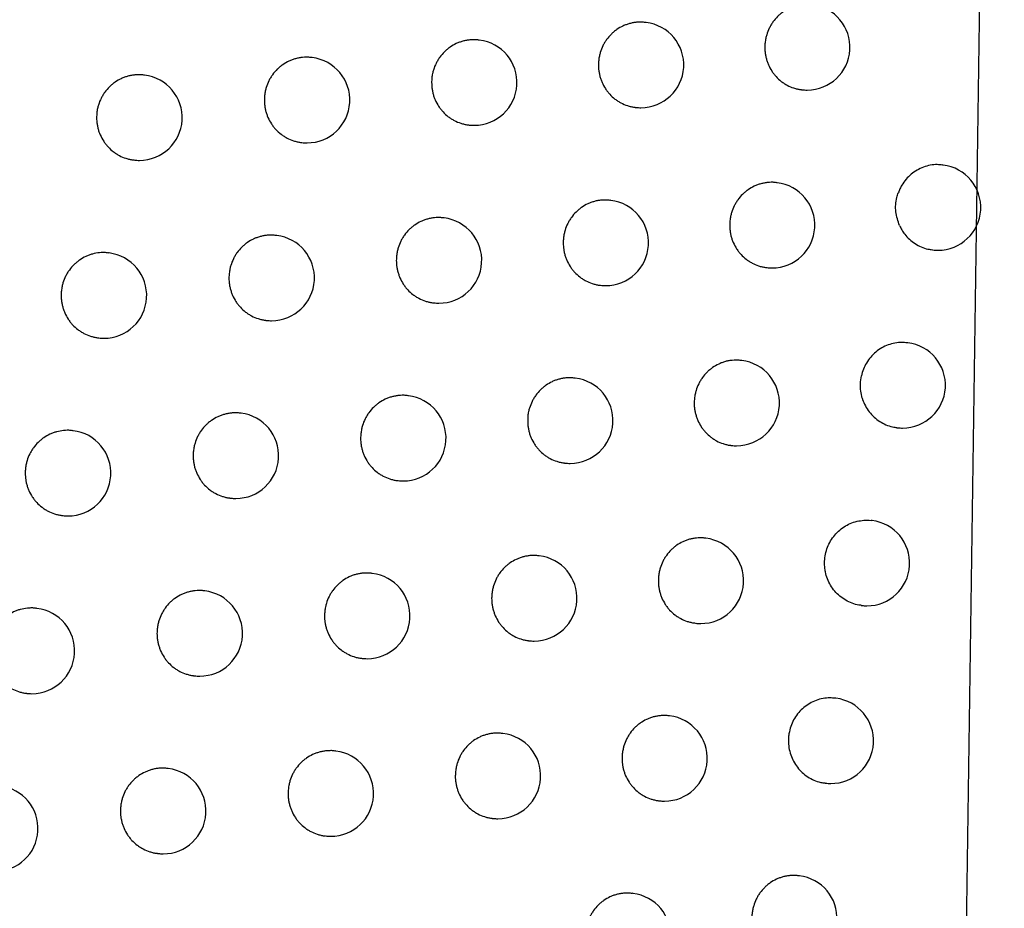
# Model space of a CAD drawing. Header units: millimetres. Extents: x -0.66 to 0.91, y -0.4 to 0.64.
# Tile 34 of 171: x -0.1156 to -0.1041, y 0.0315 to 0.0418. Entities that reach past the tile are written whole.
import ezdxf

# ---------------------------------------------------------------- set-up
doc = ezdxf.new("R2010")
doc.units = ezdxf.units.MM
doc.layers.add('FORMAT', color=7, linetype='Continuous')

msp = doc.modelspace()

# ---------------------------------------------------------------- linework, layer by layer
at = {"layer": 'FORMAT', "color": 7, "linetype": 'Continuous', "lineweight": 25}
for p, q in [((-0.10453, 0.029505), (-0.104062, 0.061868)), ((-0.108249, 0.041817), (-0.108257, 0.041818)), ((-0.110197, 0.041611), (-0.110205, 0.041612)), ((-0.112151, 0.041406), (-0.112159, 0.041407)), ((-0.11411, 0.041202), (-0.114117, 0.041203)), ((-0.106432, 0.041031), (-0.106425, 0.04103)), ((-0.108374, 0.040825), (-0.108368, 0.040824)), ((-0.110323, 0.040619), (-0.110316, 0.040618)), ((-0.112276, 0.040414), (-0.11227, 0.040413)), ((-0.114235, 0.04021), (-0.114229, 0.040209)), ((-0.104778, 0.040151), (-0.104786, 0.040152)), ((-0.106716, 0.039944), (-0.106725, 0.039945)), ((-0.10866, 0.039738), (-0.108668, 0.039739)), ((-0.110609, 0.039532), (-0.110618, 0.039533)), ((-0.112564, 0.039327), (-0.112572, 0.039328)), ((-0.114524, 0.039123), (-0.114532, 0.039124)), ((-0.104903, 0.039159), (-0.104897, 0.039158)), ((-0.106842, 0.038952), (-0.106835, 0.038951)), ((-0.108786, 0.038746), (-0.108779, 0.038745)), ((-0.110735, 0.03854), (-0.110728, 0.038539)), ((-0.11269, 0.038335), (-0.112683, 0.038334)), ((-0.11465, 0.038131), (-0.114643, 0.03813)), ((-0.105191, 0.038072), (-0.105199, 0.038073)), ((-0.107131, 0.037866), (-0.107139, 0.037867)), ((-0.109076, 0.037659), (-0.109084, 0.03766)), ((-0.111026, 0.037454), (-0.111034, 0.037455)), ((-0.112982, 0.037249), (-0.11299, 0.03725)), ((-0.105316, 0.03708), (-0.10531, 0.037079)), ((-0.114943, 0.037045), (-0.114951, 0.037046)), ((-0.107256, 0.036873), (-0.10725, 0.036873)), ((-0.109201, 0.036667), (-0.109195, 0.036667)), ((-0.111152, 0.036462), (-0.111145, 0.036461)), ((-0.113108, 0.036257), (-0.113101, 0.036256)), ((-0.115069, 0.036053), (-0.115062, 0.036052)), ((-0.105608, 0.035994), (-0.105617, 0.035996)), ((-0.10755, 0.035788), (-0.107558, 0.035789)), ((-0.109496, 0.035582), (-0.109504, 0.035583)), ((-0.111448, 0.035377), (-0.111456, 0.035378)), ((-0.113405, 0.035172), (-0.113412, 0.035173)), ((-0.105734, 0.035002), (-0.105727, 0.035002)), ((-0.115367, 0.034968), (-0.115374, 0.034969)), ((-0.107675, 0.034796), (-0.107669, 0.034795)), ((-0.109622, 0.03459), (-0.109615, 0.034589)), ((-0.111574, 0.034385), (-0.111567, 0.034384)), ((-0.11353, 0.03418), (-0.113524, 0.034179)), ((-0.115493, 0.033976), (-0.115486, 0.033975)), ((-0.106031, 0.033918), (-0.106039, 0.033919)), ((-0.107973, 0.033711), (-0.107982, 0.033712)), ((-0.109921, 0.033505), (-0.109929, 0.033506)), ((-0.111874, 0.0333), (-0.111882, 0.033301)), ((-0.113832, 0.033096), (-0.113839, 0.033097)), ((-0.106156, 0.032926), (-0.10615, 0.032925)), ((-0.108099, 0.032719), (-0.108092, 0.032718)), ((-0.110047, 0.032513), (-0.11004, 0.032513)), ((-0.111999, 0.032308), (-0.111993, 0.032307)), ((-0.113957, 0.032104), (-0.113951, 0.032103)), ((-0.106457, 0.031842), (-0.106466, 0.031843)), ((-0.108401, 0.031636), (-0.10841, 0.031637))]:
    msp.add_line(p, q, dxfattribs=at)
for centre, start, end in [((-0.106366, 0.041527), 270, 83.1656), ((-0.108308, 0.041321), 270, 83.1656), ((-0.110257, 0.041115), 270, 83.1656), ((-0.11221, 0.04091), 270, 83.1656), ((-0.114169, 0.040705), 270, 83.1656), ((-0.106366, 0.041527), 263.1656, 270), ((-0.108308, 0.041321), 263.1656, 270), ((-0.110257, 0.041115), 263.1656, 270), ((-0.11221, 0.04091), 263.1656, 270), ((-0.114169, 0.040705), 263.1656, 270), ((-0.104837, 0.039654), 270, 83.1656), ((-0.106776, 0.039448), 270, 83.1656), ((-0.10872, 0.039241), 270, 83.1656), ((-0.110669, 0.039036), 270, 83.1656), ((-0.112624, 0.038831), 270, 83.1656), ((-0.114584, 0.038626), 270, 83.1656), ((-0.104837, 0.039654), 263.1656, 270), ((-0.106776, 0.039448), 263.1656, 270), ((-0.10872, 0.039241), 263.1656, 270), ((-0.110669, 0.039036), 263.1656, 270), ((-0.112624, 0.038831), 263.1656, 270), ((-0.114584, 0.038626), 263.1656, 270), ((-0.10525, 0.037576), 270, 83.1656), ((-0.10719, 0.037369), 270, 83.1656), ((-0.109135, 0.037163), 270, 83.1656), ((-0.111086, 0.036958), 270, 83.1656), ((-0.113042, 0.036753), 270, 83.1656), ((-0.10525, 0.037576), 263.1656, 270), ((-0.115003, 0.036549), 270, 83.1656), ((-0.10719, 0.037369), 263.1656, 270), ((-0.109135, 0.037163), 263.1656, 270), ((-0.111086, 0.036958), 263.1656, 270), ((-0.113042, 0.036753), 263.1656, 270), ((-0.115003, 0.036549), 263.1656, 270), ((-0.105668, 0.035498), 270, 83.1656), ((-0.107609, 0.035291), 270, 83.1656), ((-0.109556, 0.035086), 270, 83.1656), ((-0.111507, 0.03488), 270, 83.1656), ((-0.113464, 0.034676), 270, 83.1656), ((-0.105668, 0.035498), 263.1656, 270), ((-0.115426, 0.034471), 270, 83.1656), ((-0.107609, 0.035291), 263.1656, 270), ((-0.109556, 0.035086), 263.1656, 270), ((-0.111507, 0.03488), 263.1656, 270), ((-0.113464, 0.034676), 263.1656, 270), ((-0.115426, 0.034471), 263.1656, 270), ((-0.10609, 0.033421), 270, 83.1656), ((-0.108033, 0.033215), 270, 83.1656), ((-0.10998, 0.033009), 270, 83.1656), ((-0.111933, 0.032804), 270, 83.1656), ((-0.113891, 0.032599), 270, 83.1656), ((-0.10609, 0.033421), 263.1656, 270), ((-0.115854, 0.032395), 270, 83.1656), ((-0.108033, 0.033215), 263.1656, 270), ((-0.10998, 0.033009), 263.1656, 270), ((-0.111933, 0.032804), 263.1656, 270), ((-0.113891, 0.032599), 263.1656, 270), ((-0.106517, 0.031345), 270, 83.1656), ((-0.108461, 0.031139), 270, 83.1656)]:
    msp.add_arc(centre, 0.0005, start, end, dxfattribs=at)
for points, knots in [([(-0.123089, 0.021373), (-0.12168, 0.027961), (-0.118862, 0.041138), (-0.115148, 0.061018), (-0.111776, 0.080972), (-0.109875, 0.094334), (-0.108924, 0.101017)], [0, 0, 0, 0, 0.2497425, 0.4995875, 0.7497419, 1, 1, 1, 1]), ([(-0.109991, 0.093432), (-0.111866, 0.08133), (-0.114736, 0.062808), (-0.119345, 0.03881), (-0.121918, 0.026898), (-0.123119, 0.021337)], [0, 0, 0, 0, 0.501217, 0.767133, 1, 1, 1, 1]), ([(-0.106315, 0.042023), (-0.106321, 0.042024), (-0.106341, 0.042028), (-0.106375, 0.042028), (-0.106416, 0.042026), (-0.106457, 0.042021), (-0.106497, 0.042011), (-0.106537, 0.041999), (-0.106588, 0.041977), (-0.106636, 0.041949), (-0.106681, 0.041915), (-0.106722, 0.041878), (-0.106758, 0.041835), (-0.106789, 0.041788), (-0.106816, 0.041739), (-0.106836, 0.041686), (-0.106851, 0.041628), (-0.106859, 0.04158), (-0.10686, 0.041545), (-0.106861, 0.041527)], [0, 0, 0, 0, 0.022678, 0.073705, 0.123094, 0.172825, 0.223638, 0.274825, 0.32421, 0.424665, 0.475858, 0.525102, 0.625276, 0.676329, 0.725364, 0.825112, 0.875946, 0.937628, 1, 1, 1, 1]), ([(-0.108257, 0.041817), (-0.108264, 0.041818), (-0.108284, 0.041822), (-0.108318, 0.041822), (-0.108359, 0.04182), (-0.1084, 0.041814), (-0.108441, 0.041805), (-0.10848, 0.041792), (-0.108532, 0.041771), (-0.10858, 0.041743), (-0.108624, 0.041709), (-0.108665, 0.041672), (-0.108702, 0.041629), (-0.108733, 0.041582), (-0.10876, 0.041533), (-0.10878, 0.04148), (-0.108795, 0.041422), (-0.108803, 0.041373), (-0.108804, 0.041338), (-0.108805, 0.041321)], [0, 0, 0, 0, 0.0235855, 0.0745581, 0.1238394, 0.1734627, 0.2241651, 0.2752408, 0.3245168, 0.424748, 0.4758247, 0.5250079, 0.6250533, 0.6760371, 0.7250854, 0.824856, 0.875699, 0.9375038, 1, 1, 1, 1]), ([(-0.110205, 0.041611), (-0.110212, 0.041612), (-0.110232, 0.041616), (-0.110267, 0.041616), (-0.110308, 0.041614), (-0.110349, 0.041608), (-0.11039, 0.041599), (-0.110429, 0.041586), (-0.110481, 0.041565), (-0.110529, 0.041537), (-0.110573, 0.041503), (-0.110615, 0.041466), (-0.110651, 0.041423), (-0.110682, 0.041376), (-0.110709, 0.041327), (-0.11073, 0.041275), (-0.110745, 0.041217), (-0.110753, 0.041168), (-0.110754, 0.041133), (-0.110754, 0.041115)], [0, 0, 0, 0, 0.024294, 0.075222, 0.124417, 0.173955, 0.224569, 0.275556, 0.324747, 0.424803, 0.475789, 0.524926, 0.624873, 0.675805, 0.724864, 0.824655, 0.875506, 0.937407, 1, 1, 1, 1]), ([(-0.106861, 0.041527), (-0.10686, 0.041513), (-0.10686, 0.041486), (-0.106855, 0.041444), (-0.106846, 0.041403), (-0.106834, 0.041362), (-0.106814, 0.04131), (-0.106788, 0.041261), (-0.106756, 0.041216), (-0.10672, 0.041174), (-0.10668, 0.041136), (-0.106635, 0.041104), (-0.106587, 0.041076), (-0.106537, 0.041055), (-0.106484, 0.04104), (-0.106453, 0.041033), (-0.106436, 0.041032), (-0.106431, 0.041032)], [0, 0, 0, 0, 0.056737, 0.113869, 0.172244, 0.23105, 0.287787, 0.403183, 0.46198, 0.518814, 0.6344, 0.693287, 0.750347, 0.86639, 0.92551, 0.982809, 1, 1, 1, 1]), ([(-0.112159, 0.041406), (-0.112166, 0.041407), (-0.112186, 0.041411), (-0.112221, 0.041411), (-0.112262, 0.041409), (-0.112303, 0.041403), (-0.112344, 0.041394), (-0.112384, 0.041381), (-0.112435, 0.04136), (-0.112483, 0.041332), (-0.112528, 0.041298), (-0.112569, 0.041261), (-0.112606, 0.041218), (-0.112637, 0.041172), (-0.112664, 0.041122), (-0.112685, 0.04107), (-0.112699, 0.041012), (-0.112707, 0.040963), (-0.112709, 0.040928), (-0.112709, 0.04091)], [0, 0, 0, 0, 0.024815, 0.075708, 0.124841, 0.174314, 0.224864, 0.275785, 0.324914, 0.424843, 0.475763, 0.524867, 0.624745, 0.675639, 0.724707, 0.824514, 0.875371, 0.937339, 1, 1, 1, 1]), ([(-0.108805, 0.041321), (-0.108804, 0.041307), (-0.108804, 0.041279), (-0.108799, 0.041238), (-0.10879, 0.041196), (-0.108778, 0.041156), (-0.108758, 0.041104), (-0.108732, 0.041055), (-0.1087, 0.041009), (-0.108664, 0.040967), (-0.108623, 0.040929), (-0.108578, 0.040898), (-0.10853, 0.04087), (-0.108479, 0.040848), (-0.108426, 0.040834), (-0.108395, 0.040827), (-0.108378, 0.040826), (-0.108374, 0.040826)], [0, 0, 0, 0, 0.056846, 0.114087, 0.172574, 0.231491, 0.288337, 0.403957, 0.462869, 0.519776, 0.635515, 0.694484, 0.751535, 0.867567, 0.926685, 0.983892, 1, 1, 1, 1]), ([(-0.114118, 0.041201), (-0.114124, 0.041203), (-0.114145, 0.041206), (-0.11418, 0.041206), (-0.114221, 0.041205), (-0.114262, 0.041199), (-0.114303, 0.04119), (-0.114343, 0.041177), (-0.114395, 0.041155), (-0.114443, 0.041128), (-0.114488, 0.041094), (-0.114529, 0.041056), (-0.114566, 0.041014), (-0.114597, 0.040967), (-0.114624, 0.040918), (-0.114645, 0.040866), (-0.11466, 0.040808), (-0.114668, 0.040759), (-0.114669, 0.040724), (-0.114669, 0.040706)], [0, 0, 0, 0, 0.02516, 0.07603, 0.125121, 0.174554, 0.225062, 0.275941, 0.325031, 0.424881, 0.475759, 0.524842, 0.624677, 0.675548, 0.724621, 0.824437, 0.875297, 0.937302, 1, 1, 1, 1]), ([(-0.110754, 0.041115), (-0.110754, 0.041101), (-0.110753, 0.041074), (-0.110748, 0.041032), (-0.11074, 0.040991), (-0.110728, 0.04095), (-0.110708, 0.040898), (-0.110681, 0.040849), (-0.110648, 0.040803), (-0.110612, 0.040761), (-0.110571, 0.040723), (-0.110526, 0.040692), (-0.110478, 0.040664), (-0.110427, 0.040642), (-0.110374, 0.040628), (-0.110343, 0.040621), (-0.110326, 0.04062), (-0.110323, 0.04062)], [0, 0, 0, 0, 0.056931, 0.114257, 0.172831, 0.231835, 0.288766, 0.40456, 0.463562, 0.520525, 0.636383, 0.695414, 0.752459, 0.868481, 0.927596, 0.984732, 1, 1, 1, 1]), ([(-0.112709, 0.04091), (-0.112709, 0.040896), (-0.112708, 0.040869), (-0.112703, 0.040827), (-0.112695, 0.040786), (-0.112682, 0.040745), (-0.112662, 0.040693), (-0.112635, 0.040644), (-0.112603, 0.040598), (-0.112567, 0.040556), (-0.112525, 0.040518), (-0.11248, 0.040486), (-0.112432, 0.040459), (-0.112381, 0.040437), (-0.112327, 0.040423), (-0.112297, 0.040416), (-0.11228, 0.040415), (-0.112276, 0.040415)], [0, 0, 0, 0, 0.056992, 0.11438, 0.173016, 0.232083, 0.289075, 0.404995, 0.464061, 0.521066, 0.63701, 0.696087, 0.753128, 0.869143, 0.928257, 0.985341, 1, 1, 1, 1]), ([(-0.114669, 0.040706), (-0.114669, 0.040692), (-0.114669, 0.040664), (-0.114663, 0.040623), (-0.114655, 0.040581), (-0.114643, 0.040541), (-0.114622, 0.040489), (-0.114595, 0.040439), (-0.114563, 0.040394), (-0.114526, 0.040351), (-0.114485, 0.040314), (-0.114439, 0.040282), (-0.114391, 0.040254), (-0.11434, 0.040232), (-0.114286, 0.040218), (-0.114256, 0.040211), (-0.114239, 0.040211), (-0.114235, 0.04021)], [0, 0, 0, 0, 0.05703, 0.114456, 0.1731308, 0.2322372, 0.2892672, 0.4052647, 0.464371, 0.5214024, 0.6374023, 0.6965095, 0.7535488, 0.8695646, 0.9286796, 0.9857323, 1, 1, 1, 1]), ([(-0.104786, 0.04015), (-0.104806, 0.040153), (-0.104853, 0.040158), (-0.104928, 0.04015), (-0.105008, 0.040128), (-0.105084, 0.040092), (-0.105152, 0.040045), (-0.105212, 0.039985), (-0.105254, 0.039926), (-0.105283, 0.039873), (-0.105295, 0.039843), (-0.105301, 0.039827)], [0, 0, 0, 0, 0.092206, 0.217629, 0.346687, 0.47211, 0.601195, 0.726158, 0.854785, 0.927047, 1, 1, 1, 1]), ([(-0.106725, 0.039944), (-0.106731, 0.039945), (-0.106751, 0.039949), (-0.106785, 0.039949), (-0.106826, 0.039947), (-0.106867, 0.039941), (-0.106907, 0.039932), (-0.106947, 0.039919), (-0.106998, 0.039898), (-0.107046, 0.03987), (-0.107091, 0.039836), (-0.107132, 0.039799), (-0.107169, 0.039756), (-0.107199, 0.039709), (-0.107226, 0.03966), (-0.107247, 0.039607), (-0.107261, 0.039549), (-0.107269, 0.0395), (-0.10727, 0.039465), (-0.107271, 0.039448)], [0, 0, 0, 0, 0.022922, 0.073934, 0.123295, 0.172998, 0.223781, 0.274939, 0.324295, 0.424691, 0.475854, 0.525082, 0.625221, 0.676256, 0.725294, 0.825047, 0.875884, 0.937597, 1, 1, 1, 1]), ([(-0.105286, 0.039443), (-0.105304, 0.039496), (-0.10534, 0.039602), (-0.10533, 0.039737), (-0.105307, 0.039809), (-0.105301, 0.039827)], [0, 0, 0, 0, 0.4246263, 0.8492519, 1, 1, 1, 1]), ([(-0.108669, 0.039737), (-0.108675, 0.039739), (-0.108695, 0.039742), (-0.10873, 0.039742), (-0.108771, 0.039741), (-0.108811, 0.039735), (-0.108852, 0.039726), (-0.108892, 0.039713), (-0.108943, 0.039692), (-0.108991, 0.039664), (-0.109036, 0.03963), (-0.109077, 0.039592), (-0.109114, 0.03955), (-0.109144, 0.039503), (-0.109171, 0.039454), (-0.109192, 0.039401), (-0.109207, 0.039343), (-0.109215, 0.039294), (-0.109216, 0.039259), (-0.109216, 0.039242)], [0, 0, 0, 0, 0.023768, 0.074729, 0.123989, 0.173591, 0.224271, 0.275324, 0.324579, 0.424766, 0.47582, 0.524991, 0.625011, 0.675982, 0.725033, 0.824808, 0.875653, 0.937481, 1, 1, 1, 1]), ([(-0.110618, 0.039532), (-0.110624, 0.039533), (-0.110645, 0.039537), (-0.110679, 0.039537), (-0.110721, 0.039535), (-0.110761, 0.039529), (-0.110802, 0.03952), (-0.110842, 0.039507), (-0.110893, 0.039486), (-0.110942, 0.039458), (-0.110986, 0.039424), (-0.111027, 0.039387), (-0.111064, 0.039344), (-0.111095, 0.039297), (-0.111122, 0.039248), (-0.111142, 0.039196), (-0.111157, 0.039138), (-0.111165, 0.039089), (-0.111166, 0.039054), (-0.111167, 0.039036)], [0, 0, 0, 0, 0.0244236, 0.0753428, 0.1245231, 0.1740448, 0.2246435, 0.2756146, 0.3247905, 0.4248158, 0.4757855, 0.524914, 0.6248443, 0.6757664, 0.7248282, 0.8246223, 0.8754748, 0.9373913, 1, 1, 1, 1]), ([(-0.107271, 0.039448), (-0.107271, 0.039434), (-0.10727, 0.039406), (-0.107265, 0.039365), (-0.107257, 0.039323), (-0.107245, 0.039283), (-0.107225, 0.039231), (-0.107198, 0.039182), (-0.107166, 0.039136), (-0.10713, 0.039094), (-0.10709, 0.039057), (-0.107045, 0.039025), (-0.106997, 0.038997), (-0.106947, 0.038975), (-0.106894, 0.038961), (-0.106863, 0.038954), (-0.106845, 0.038953), (-0.106841, 0.038953)], [0, 0, 0, 0, 0.056766, 0.113926, 0.172331, 0.231166, 0.287931, 0.403387, 0.462213, 0.519067, 0.634694, 0.693602, 0.75066, 0.866702, 0.925822, 0.983097, 1, 1, 1, 1]), ([(-0.105286, 0.039443), (-0.105277, 0.039426), (-0.10526, 0.039391), (-0.105222, 0.039336), (-0.105172, 0.039281), (-0.105107, 0.039231), (-0.105034, 0.039192), (-0.104965, 0.039168), (-0.10492, 0.039162), (-0.104903, 0.03916)], [0, 0, 0, 0, 0.114404, 0.230406, 0.393056, 0.560376, 0.723877, 0.892069, 1, 1, 1, 1]), ([(-0.112572, 0.039327), (-0.112579, 0.039328), (-0.1126, 0.039332), (-0.112634, 0.039332), (-0.112676, 0.03933), (-0.112717, 0.039324), (-0.112757, 0.039315), (-0.112797, 0.039302), (-0.112849, 0.039281), (-0.112897, 0.039253), (-0.112941, 0.039219), (-0.112983, 0.039182), (-0.11302, 0.039139), (-0.113051, 0.039093), (-0.113078, 0.039043), (-0.113098, 0.038991), (-0.113113, 0.038933), (-0.113121, 0.038884), (-0.113122, 0.038849), (-0.113123, 0.038831)], [0, 0, 0, 0, 0.024899, 0.075787, 0.124909, 0.174373, 0.224912, 0.275823, 0.324943, 0.424853, 0.475763, 0.524861, 0.624729, 0.675617, 0.724687, 0.824495, 0.875353, 0.93733, 1, 1, 1, 1]), ([(-0.109216, 0.039242), (-0.109216, 0.039228), (-0.109215, 0.0392), (-0.10921, 0.039159), (-0.109202, 0.039117), (-0.10919, 0.039077), (-0.10917, 0.039025), (-0.109143, 0.038975), (-0.109111, 0.03893), (-0.109075, 0.038888), (-0.109034, 0.03885), (-0.108989, 0.038818), (-0.108941, 0.03879), (-0.10889, 0.038769), (-0.108837, 0.038754), (-0.108807, 0.038747), (-0.108789, 0.038747), (-0.108786, 0.038746)], [0, 0, 0, 0, 0.056867, 0.11413, 0.172639, 0.231578, 0.288445, 0.404109, 0.463043, 0.519964, 0.635734, 0.694719, 0.751769, 0.867799, 0.926917, 0.984107, 1, 1, 1, 1]), ([(-0.114532, 0.039122), (-0.114539, 0.039124), (-0.11456, 0.039128), (-0.114595, 0.039128), (-0.11465, 0.039125), (-0.114705, 0.039115), (-0.114758, 0.039098), (-0.114809, 0.039077), (-0.114858, 0.039049), (-0.114902, 0.039015), (-0.114944, 0.038978), (-0.114981, 0.038935), (-0.115012, 0.038888), (-0.115039, 0.038839), (-0.11506, 0.038787), (-0.115074, 0.038729), (-0.115082, 0.03868), (-0.115084, 0.038645), (-0.115084, 0.038627)], [0, 0, 0, 0, 0.025207, 0.076079, 0.125171, 0.225021, 0.2759, 0.32499, 0.424839, 0.475717, 0.524802, 0.62464, 0.675512, 0.724591, 0.824415, 0.875281, 0.937294, 1, 1, 1, 1]), ([(-0.111167, 0.039036), (-0.111167, 0.039022), (-0.111166, 0.038995), (-0.111161, 0.038953), (-0.111152, 0.038912), (-0.11114, 0.038871), (-0.11112, 0.038819), (-0.111094, 0.03877), (-0.111061, 0.038724), (-0.111025, 0.038682), (-0.110984, 0.038644), (-0.110939, 0.038613), (-0.110891, 0.038585), (-0.11084, 0.038563), (-0.110786, 0.038549), (-0.110756, 0.038542), (-0.110739, 0.038541), (-0.110735, 0.038541)], [0, 0, 0, 0, 0.056946, 0.114287, 0.172876, 0.231895, 0.288841, 0.404666, 0.463683, 0.520657, 0.636536, 0.695579, 0.752623, 0.868643, 0.927758, 0.984882, 1, 1, 1, 1]), ([(-0.113123, 0.038831), (-0.113123, 0.038818), (-0.113122, 0.03879), (-0.113117, 0.038748), (-0.113108, 0.038707), (-0.113096, 0.038666), (-0.113076, 0.038614), (-0.113049, 0.038565), (-0.113017, 0.038519), (-0.11298, 0.038477), (-0.112939, 0.038439), (-0.112894, 0.038407), (-0.112846, 0.03838), (-0.112794, 0.038358), (-0.112741, 0.038344), (-0.11271, 0.038337), (-0.112693, 0.038336), (-0.11269, 0.038336)], [0, 0, 0, 0, 0.057001, 0.114398, 0.173044, 0.232121, 0.289122, 0.405061, 0.464137, 0.521148, 0.637105, 0.69619, 0.75323, 0.869246, 0.92836, 0.985436, 1, 1, 1, 1]), ([(-0.115084, 0.038627), (-0.115084, 0.038613), (-0.115083, 0.038586), (-0.115078, 0.038544), (-0.115069, 0.038503), (-0.115057, 0.038462), (-0.115037, 0.03841), (-0.11501, 0.03836), (-0.114978, 0.038315), (-0.114941, 0.038273), (-0.1149, 0.038235), (-0.114854, 0.038203), (-0.114806, 0.038175), (-0.114754, 0.038154), (-0.114701, 0.038139), (-0.11467, 0.038132), (-0.114653, 0.038132), (-0.11465, 0.038132)], [0, 0, 0, 0, 0.057034, 0.114465, 0.173144, 0.232255, 0.289289, 0.405296, 0.464407, 0.521442, 0.637449, 0.69656, 0.753599, 0.869616, 0.928732, 0.985781, 1, 1, 1, 1]), ([(-0.1052, 0.038072), (-0.105219, 0.038074), (-0.105266, 0.038079), (-0.105341, 0.038071), (-0.105421, 0.03805), (-0.105497, 0.038014), (-0.105565, 0.037966), (-0.105625, 0.037907), (-0.105674, 0.037839), (-0.105711, 0.037765), (-0.105725, 0.037713), (-0.105732, 0.037686)], [0, 0, 0, 0, 0.084332, 0.198531, 0.316041, 0.430238, 0.547767, 0.661579, 0.778725, 0.887883, 1, 1, 1, 1]), ([(-0.107139, 0.037865), (-0.107146, 0.037866), (-0.107166, 0.03787), (-0.1072, 0.03787), (-0.107241, 0.037868), (-0.107281, 0.037863), (-0.107322, 0.037854), (-0.107362, 0.037841), (-0.107413, 0.037819), (-0.107461, 0.037791), (-0.107505, 0.037758), (-0.107547, 0.03772), (-0.107583, 0.037677), (-0.107614, 0.03763), (-0.107641, 0.037581), (-0.107661, 0.037529), (-0.107676, 0.037471), (-0.107684, 0.037422), (-0.107685, 0.037387), (-0.107686, 0.037369)], [0, 0, 0, 0, 0.0231486, 0.0741479, 0.1234819, 0.1731582, 0.2239148, 0.2750449, 0.3243742, 0.4247152, 0.4758488, 0.5250618, 0.6251698, 0.6761871, 0.7252285, 0.824987, 0.8758254, 0.9375673, 1, 1, 1, 1]), ([(-0.109084, 0.037659), (-0.109091, 0.03766), (-0.109111, 0.037664), (-0.109145, 0.037664), (-0.109187, 0.037662), (-0.109227, 0.037657), (-0.109268, 0.037647), (-0.109308, 0.037635), (-0.109359, 0.037613), (-0.109407, 0.037585), (-0.109452, 0.037551), (-0.109493, 0.037514), (-0.109529, 0.037471), (-0.10956, 0.037425), (-0.109587, 0.037375), (-0.109608, 0.037323), (-0.109623, 0.037265), (-0.109631, 0.037216), (-0.109632, 0.037181), (-0.109632, 0.037163)], [0, 0, 0, 0, 0.023937, 0.074888, 0.124127, 0.173709, 0.224369, 0.275401, 0.324636, 0.424782, 0.475815, 0.524975, 0.624972, 0.67593, 0.724984, 0.824763, 0.87561, 0.937459, 1, 1, 1, 1]), ([(-0.105722, 0.037426), (-0.105734, 0.037481), (-0.105753, 0.037567), (-0.105738, 0.037654), (-0.105732, 0.037686)], [0, 0, 0, 0, 0.635935, 1, 1, 1, 1]), ([(-0.111035, 0.037454), (-0.111041, 0.037455), (-0.111062, 0.037459), (-0.111096, 0.037459), (-0.111138, 0.037457), (-0.111178, 0.037451), (-0.111219, 0.037442), (-0.111259, 0.037429), (-0.11131, 0.037408), (-0.111359, 0.03738), (-0.111403, 0.037346), (-0.111444, 0.037309), (-0.111481, 0.037266), (-0.111512, 0.037219), (-0.111539, 0.03717), (-0.11156, 0.037118), (-0.111574, 0.03706), (-0.111582, 0.037011), (-0.111584, 0.036976), (-0.111584, 0.036958)], [0, 0, 0, 0, 0.024542, 0.075454, 0.12462, 0.174127, 0.224712, 0.275668, 0.32483, 0.424827, 0.475782, 0.524903, 0.624818, 0.675732, 0.724795, 0.824593, 0.875446, 0.937377, 1, 1, 1, 1]), ([(-0.105722, 0.037426), (-0.105721, 0.037421), (-0.105711, 0.03739), (-0.105687, 0.037334), (-0.105642, 0.037264), (-0.105585, 0.037202), (-0.10552, 0.037152), (-0.105447, 0.037113), (-0.105378, 0.037089), (-0.105333, 0.037084), (-0.105316, 0.037082)], [0, 0, 0, 0, 0.026981, 0.170795, 0.318764, 0.462875, 0.611128, 0.755929, 0.904889, 1, 1, 1, 1]), ([(-0.107686, 0.037369), (-0.107686, 0.037355), (-0.107685, 0.037328), (-0.10768, 0.037286), (-0.107671, 0.037245), (-0.107659, 0.037204), (-0.107639, 0.037152), (-0.107613, 0.037103), (-0.107581, 0.037058), (-0.107545, 0.037016), (-0.107504, 0.036978), (-0.107459, 0.036946), (-0.107412, 0.036918), (-0.107361, 0.036897), (-0.107308, 0.036882), (-0.107277, 0.036875), (-0.10726, 0.036874), (-0.107256, 0.036874)], [0, 0, 0, 0, 0.056792, 0.11398, 0.172412, 0.231274, 0.288066, 0.403576, 0.462431, 0.519303, 0.634968, 0.693897, 0.750953, 0.866993, 0.926113, 0.983366, 1, 1, 1, 1]), ([(-0.11299, 0.037249), (-0.112997, 0.03725), (-0.113018, 0.037254), (-0.113052, 0.037254), (-0.113094, 0.037252), (-0.113135, 0.037246), (-0.113176, 0.037237), (-0.113215, 0.037224), (-0.113267, 0.037203), (-0.113315, 0.037175), (-0.11336, 0.037141), (-0.113401, 0.037104), (-0.113438, 0.037061), (-0.113469, 0.037015), (-0.113496, 0.036965), (-0.113517, 0.036913), (-0.113531, 0.036855), (-0.113539, 0.036806), (-0.113541, 0.036771), (-0.113541, 0.036753)], [0, 0, 0, 0, 0.024975, 0.075857, 0.124971, 0.174426, 0.224956, 0.275858, 0.32497, 0.424862, 0.475763, 0.524857, 0.624715, 0.675598, 0.724669, 0.824479, 0.875338, 0.937323, 1, 1, 1, 1]), ([(-0.109632, 0.037163), (-0.109632, 0.037149), (-0.109631, 0.037122), (-0.109626, 0.03708), (-0.109618, 0.037039), (-0.109606, 0.036998), (-0.109586, 0.036946), (-0.109559, 0.036897), (-0.109527, 0.036852), (-0.109491, 0.036809), (-0.10945, 0.036772), (-0.109405, 0.03674), (-0.109357, 0.036712), (-0.109306, 0.03669), (-0.109253, 0.036676), (-0.109222, 0.036669), (-0.109205, 0.036668), (-0.109201, 0.036668)], [0, 0, 0, 0, 0.056887, 0.114169, 0.172698, 0.231658, 0.288545, 0.404249, 0.463204, 0.520139, 0.635937, 0.694936, 0.751985, 0.868014, 0.927131, 0.984305, 1, 1, 1, 1]), ([(-0.114951, 0.037045), (-0.114958, 0.037046), (-0.114979, 0.03705), (-0.115014, 0.03705), (-0.115069, 0.037047), (-0.115124, 0.037037), (-0.115177, 0.03702), (-0.115228, 0.036999), (-0.115277, 0.036971), (-0.115321, 0.036937), (-0.115363, 0.0369), (-0.1154, 0.036857), (-0.115431, 0.03681), (-0.115458, 0.036761), (-0.115479, 0.036709), (-0.115494, 0.036651), (-0.115502, 0.036602), (-0.115503, 0.036567), (-0.115503, 0.036549)], [0, 0, 0, 0, 0.025246, 0.076116, 0.125203, 0.225046, 0.27592, 0.325006, 0.424847, 0.475721, 0.524804, 0.624638, 0.675508, 0.724587, 0.824412, 0.875278, 0.937293, 1, 1, 1, 1]), ([(-0.111584, 0.036958), (-0.111584, 0.036944), (-0.111583, 0.036916), (-0.111578, 0.036875), (-0.11157, 0.036833), (-0.111558, 0.036793), (-0.111537, 0.036741), (-0.111511, 0.036691), (-0.111478, 0.036646), (-0.111442, 0.036604), (-0.111401, 0.036566), (-0.111356, 0.036534), (-0.111308, 0.036507), (-0.111257, 0.036485), (-0.111203, 0.036471), (-0.111173, 0.036464), (-0.111156, 0.036463), (-0.111152, 0.036463)], [0, 0, 0, 0, 0.056959, 0.114314, 0.172917, 0.231951, 0.28891, 0.404763, 0.463794, 0.520777, 0.636675, 0.695729, 0.752772, 0.868792, 0.927907, 0.985019, 1, 1, 1, 1]), ([(-0.113541, 0.036753), (-0.113541, 0.036739), (-0.11354, 0.036712), (-0.113535, 0.03667), (-0.113527, 0.036629), (-0.113515, 0.036588), (-0.113494, 0.036536), (-0.113467, 0.036487), (-0.113435, 0.036441), (-0.113399, 0.036399), (-0.113357, 0.036361), (-0.113312, 0.036329), (-0.113264, 0.036302), (-0.113212, 0.03628), (-0.113159, 0.036266), (-0.113128, 0.036259), (-0.113111, 0.036258), (-0.113108, 0.036258)], [0, 0, 0, 0, 0.057009, 0.114415, 0.173069, 0.232154, 0.289163, 0.405119, 0.464204, 0.52122, 0.63719, 0.696281, 0.753321, 0.869337, 0.928451, 0.985521, 1, 1, 1, 1]), ([(-0.115503, 0.036549), (-0.115503, 0.036535), (-0.115503, 0.036508), (-0.115497, 0.036466), (-0.115489, 0.036425), (-0.115477, 0.036384), (-0.115456, 0.036332), (-0.115429, 0.036282), (-0.115397, 0.036237), (-0.11536, 0.036195), (-0.115319, 0.036157), (-0.115273, 0.036125), (-0.115225, 0.036097), (-0.115173, 0.036076), (-0.11512, 0.036062), (-0.115089, 0.036055), (-0.115072, 0.036054), (-0.115069, 0.036054)], [0, 0, 0, 0, 0.057038, 0.114472, 0.173155, 0.23227, 0.289308, 0.405321, 0.464436, 0.521474, 0.637487, 0.696601, 0.753641, 0.869659, 0.928776, 0.985823, 1, 1, 1, 1]), ([(-0.106163, 0.035498), (-0.106161, 0.035526), (-0.106158, 0.035582), (-0.106137, 0.035663), (-0.106104, 0.03574), (-0.106058, 0.03581), (-0.106002, 0.035872), (-0.105936, 0.035923), (-0.105863, 0.035962), (-0.105784, 0.035988), (-0.105703, 0.035999), (-0.105646, 0.036001), (-0.105618, 0.035995), (-0.105617, 0.035995)], [0, 0, 0, 0, 0.0978626, 0.1985687, 0.2964298, 0.3971171, 0.4952043, 0.5961109, 0.6946492, 0.7960208, 0.8949858, 0.9968078, 1, 1, 1, 1]), ([(-0.107558, 0.035788), (-0.107565, 0.035789), (-0.107585, 0.035793), (-0.107619, 0.035793), (-0.10766, 0.035791), (-0.107701, 0.035785), (-0.107741, 0.035776), (-0.107781, 0.035763), (-0.107832, 0.035742), (-0.10788, 0.035714), (-0.107925, 0.03568), (-0.107966, 0.035642), (-0.108002, 0.0356), (-0.108033, 0.035553), (-0.10806, 0.035504), (-0.108081, 0.035451), (-0.108095, 0.035393), (-0.108103, 0.035344), (-0.108105, 0.035309), (-0.108105, 0.035292)], [0, 0, 0, 0, 0.02336, 0.074347, 0.123656, 0.173307, 0.224039, 0.275143, 0.324447, 0.424737, 0.475844, 0.525043, 0.625121, 0.676123, 0.725167, 0.824931, 0.875771, 0.93754, 1, 1, 1, 1]), ([(-0.109505, 0.035582), (-0.109511, 0.035583), (-0.109531, 0.035587), (-0.109566, 0.035587), (-0.109607, 0.035585), (-0.109648, 0.035579), (-0.109688, 0.03557), (-0.109728, 0.035557), (-0.109779, 0.035536), (-0.109828, 0.035508), (-0.109872, 0.035474), (-0.109913, 0.035437), (-0.10995, 0.035394), (-0.109981, 0.035347), (-0.110008, 0.035298), (-0.110028, 0.035245), (-0.110043, 0.035187), (-0.110051, 0.035139), (-0.110052, 0.035103), (-0.110053, 0.035086)], [0, 0, 0, 0, 0.024093, 0.075034, 0.124255, 0.173818, 0.224459, 0.275472, 0.324689, 0.424797, 0.47581, 0.52496, 0.624936, 0.675883, 0.724939, 0.824722, 0.875571, 0.937439, 1, 1, 1, 1]), ([(-0.105734, 0.035004), (-0.105743, 0.035005), (-0.105779, 0.035007), (-0.105841, 0.035026), (-0.105917, 0.035061), (-0.105985, 0.035109), (-0.106045, 0.035168), (-0.106094, 0.035236), (-0.106131, 0.035312), (-0.106151, 0.035383), (-0.106161, 0.035446), (-0.106162, 0.035481), (-0.106163, 0.035498)], [0, 0, 0, 0, 0.038594, 0.157295, 0.272546, 0.391163, 0.505995, 0.624188, 0.738475, 0.856102, 0.927653, 1, 1, 1, 1]), ([(-0.111456, 0.035376), (-0.111463, 0.035378), (-0.111483, 0.035381), (-0.111518, 0.035381), (-0.111559, 0.03538), (-0.1116, 0.035374), (-0.111641, 0.035365), (-0.111681, 0.035352), (-0.111732, 0.03533), (-0.11178, 0.035303), (-0.111825, 0.035269), (-0.111866, 0.035231), (-0.111903, 0.035189), (-0.111934, 0.035142), (-0.111961, 0.035093), (-0.111981, 0.03504), (-0.111996, 0.034982), (-0.112004, 0.034933), (-0.112005, 0.034898), (-0.112006, 0.034881)], [0, 0, 0, 0, 0.02465, 0.075555, 0.124708, 0.174203, 0.224774, 0.275717, 0.324867, 0.424838, 0.475779, 0.524894, 0.624794, 0.6757, 0.724766, 0.824566, 0.875421, 0.937364, 1, 1, 1, 1]), ([(-0.108105, 0.035292), (-0.108105, 0.035278), (-0.108104, 0.03525), (-0.108099, 0.035209), (-0.108091, 0.035167), (-0.108079, 0.035127), (-0.108059, 0.035075), (-0.108032, 0.035026), (-0.108, 0.03498), (-0.107964, 0.034938), (-0.107923, 0.0349), (-0.107878, 0.034869), (-0.107831, 0.034841), (-0.10778, 0.034819), (-0.107727, 0.034805), (-0.107696, 0.034798), (-0.107679, 0.034797), (-0.107675, 0.034797)], [0, 0, 0, 0, 0.056817, 0.114029, 0.172487, 0.231375, 0.288192, 0.403753, 0.462634, 0.519522, 0.635223, 0.694171, 0.751226, 0.867264, 0.926383, 0.983616, 1, 1, 1, 1]), ([(-0.113413, 0.035172), (-0.11342, 0.035173), (-0.11344, 0.035177), (-0.113475, 0.035177), (-0.113516, 0.035175), (-0.113557, 0.035169), (-0.113598, 0.03516), (-0.113638, 0.035147), (-0.113689, 0.035126), (-0.113738, 0.035098), (-0.113782, 0.035064), (-0.113824, 0.035027), (-0.113861, 0.034984), (-0.113891, 0.034937), (-0.113918, 0.034888), (-0.113939, 0.034836), (-0.113954, 0.034778), (-0.113962, 0.034729), (-0.113963, 0.034694), (-0.113964, 0.034676)], [0, 0, 0, 0, 0.025042, 0.07592, 0.125026, 0.174473, 0.224995, 0.275889, 0.324993, 0.424871, 0.475764, 0.524854, 0.624703, 0.675582, 0.724654, 0.824465, 0.875325, 0.937316, 1, 1, 1, 1]), ([(-0.110053, 0.035086), (-0.110053, 0.035072), (-0.110052, 0.035044), (-0.110047, 0.035003), (-0.110038, 0.034961), (-0.110026, 0.034921), (-0.110006, 0.034869), (-0.10998, 0.034819), (-0.109947, 0.034774), (-0.109911, 0.034732), (-0.10987, 0.034694), (-0.109825, 0.034662), (-0.109777, 0.034635), (-0.109726, 0.034613), (-0.109673, 0.034599), (-0.109643, 0.034592), (-0.109625, 0.034591), (-0.109622, 0.034591)], [0, 0, 0, 0, 0.056905, 0.114206, 0.172753, 0.231732, 0.288637, 0.404379, 0.463353, 0.5203, 0.636124, 0.695137, 0.752185, 0.868212, 0.927329, 0.984487, 1, 1, 1, 1]), ([(-0.115374, 0.034968), (-0.115381, 0.034969), (-0.115402, 0.034973), (-0.115437, 0.034973), (-0.115493, 0.03497), (-0.115548, 0.03496), (-0.115601, 0.034943), (-0.115652, 0.034922), (-0.115701, 0.034894), (-0.115745, 0.03486), (-0.115787, 0.034823), (-0.115823, 0.03478), (-0.115855, 0.034733), (-0.115882, 0.034684), (-0.115902, 0.034632), (-0.115917, 0.034574), (-0.115925, 0.034525), (-0.115927, 0.03449), (-0.115927, 0.034472)], [0, 0, 0, 0, 0.0252795, 0.0761474, 0.1252313, 0.2250668, 0.2759378, 0.3250213, 0.424856, 0.4757266, 0.5248079, 0.6246381, 0.6755066, 0.7245853, 0.8244105, 0.8752763, 0.9372918, 1, 1, 1, 1]), ([(-0.112006, 0.034881), (-0.112006, 0.034867), (-0.112005, 0.034839), (-0.112, 0.034798), (-0.111991, 0.034756), (-0.111979, 0.034716), (-0.111959, 0.034663), (-0.111932, 0.034614), (-0.1119, 0.034569), (-0.111864, 0.034526), (-0.111822, 0.034489), (-0.111777, 0.034457), (-0.111729, 0.034429), (-0.111678, 0.034407), (-0.111625, 0.034393), (-0.111594, 0.034386), (-0.111577, 0.034386), (-0.111573, 0.034385)], [0, 0, 0, 0, 0.056972, 0.114339, 0.172954, 0.232001, 0.288972, 0.40485, 0.463895, 0.520886, 0.636802, 0.695865, 0.752908, 0.868927, 0.928042, 0.985144, 1, 1, 1, 1]), ([(-0.113964, 0.034676), (-0.113964, 0.034662), (-0.113963, 0.034635), (-0.113958, 0.034593), (-0.113949, 0.034552), (-0.113937, 0.034511), (-0.113917, 0.034459), (-0.11389, 0.034409), (-0.113857, 0.034364), (-0.113821, 0.034322), (-0.11378, 0.034284), (-0.113734, 0.034252), (-0.113686, 0.034224), (-0.113635, 0.034203), (-0.113581, 0.034189), (-0.113551, 0.034182), (-0.113534, 0.034181), (-0.11353, 0.034181)], [0, 0, 0, 0, 0.057017, 0.114429, 0.173091, 0.232183, 0.2892, 0.40517, 0.464263, 0.521285, 0.637265, 0.696362, 0.753402, 0.869418, 0.928533, 0.985597, 1, 1, 1, 1]), ([(-0.115927, 0.034472), (-0.115927, 0.034458), (-0.115926, 0.034431), (-0.115921, 0.034389), (-0.115912, 0.034348), (-0.1159, 0.034307), (-0.11588, 0.034255), (-0.115853, 0.034205), (-0.11582, 0.03416), (-0.115784, 0.034118), (-0.115742, 0.03408), (-0.115697, 0.034048), (-0.115649, 0.03402), (-0.115597, 0.033999), (-0.115543, 0.033984), (-0.115513, 0.033977), (-0.115496, 0.033977), (-0.115492, 0.033977)], [0, 0, 0, 0, 0.057041, 0.114478, 0.173164, 0.232281, 0.289322, 0.405341, 0.464459, 0.521499, 0.637517, 0.696634, 0.753675, 0.869695, 0.928812, 0.985857, 1, 1, 1, 1]), ([(-0.106039, 0.033917), (-0.106059, 0.033919), (-0.106106, 0.033925), (-0.106182, 0.033916), (-0.106262, 0.033895), (-0.106337, 0.033859), (-0.106406, 0.033811), (-0.106466, 0.033752), (-0.106515, 0.033684), (-0.106552, 0.033608), (-0.106573, 0.033537), (-0.106583, 0.033474), (-0.106585, 0.033439), (-0.106585, 0.033421)], [0, 0, 0, 0, 0.073756, 0.172833, 0.274781, 0.373852, 0.475811, 0.574602, 0.676281, 0.774652, 0.875898, 0.937604, 1, 1, 1, 1]), ([(-0.107982, 0.033711), (-0.107988, 0.033712), (-0.108008, 0.033716), (-0.108042, 0.033716), (-0.108084, 0.033714), (-0.108124, 0.033708), (-0.108165, 0.033699), (-0.108205, 0.033687), (-0.108256, 0.033665), (-0.108304, 0.033637), (-0.108348, 0.033603), (-0.10839, 0.033566), (-0.108426, 0.033523), (-0.108457, 0.033476), (-0.108484, 0.033427), (-0.108505, 0.033374), (-0.108519, 0.033316), (-0.108527, 0.033268), (-0.108528, 0.033233), (-0.108529, 0.033215)], [0, 0, 0, 0, 0.023557, 0.074532, 0.123818, 0.173446, 0.224153, 0.275234, 0.324515, 0.424757, 0.475839, 0.525025, 0.625076, 0.676063, 0.72511, 0.824878, 0.875721, 0.937515, 1, 1, 1, 1]), ([(-0.109929, 0.033505), (-0.109936, 0.033506), (-0.109956, 0.03351), (-0.109991, 0.03351), (-0.110032, 0.033508), (-0.110073, 0.033503), (-0.110113, 0.033493), (-0.110153, 0.033481), (-0.110204, 0.033459), (-0.110253, 0.033431), (-0.110297, 0.033398), (-0.110338, 0.03336), (-0.110375, 0.033317), (-0.110406, 0.033271), (-0.110433, 0.033221), (-0.110453, 0.033169), (-0.110468, 0.033111), (-0.110476, 0.033062), (-0.110477, 0.033027), (-0.110478, 0.033009)], [0, 0, 0, 0, 0.0242369, 0.0751691, 0.1243731, 0.1739187, 0.2245418, 0.2755375, 0.3247368, 0.4248102, 0.475805, 0.5249461, 0.6249028, 0.6758391, 0.7248972, 0.8246847, 0.8755343, 0.9374212, 1, 1, 1, 1]), ([(-0.106585, 0.033421), (-0.106584, 0.033394), (-0.106581, 0.033338), (-0.10656, 0.033256), (-0.106527, 0.033179), (-0.106482, 0.033109), (-0.106426, 0.033048), (-0.10636, 0.032997), (-0.106287, 0.032959), (-0.106218, 0.032934), (-0.106173, 0.032929), (-0.106156, 0.032927)], [0, 0, 0, 0, 0.113829, 0.230964, 0.344792, 0.461912, 0.575935, 0.69324, 0.807718, 0.925488, 1, 1, 1, 1]), ([(-0.111882, 0.0333), (-0.111889, 0.033301), (-0.111909, 0.033305), (-0.111944, 0.033305), (-0.111985, 0.033303), (-0.112026, 0.033297), (-0.112067, 0.033288), (-0.112107, 0.033275), (-0.112158, 0.033254), (-0.112206, 0.033226), (-0.112251, 0.033192), (-0.112292, 0.033155), (-0.112329, 0.033112), (-0.11236, 0.033066), (-0.112387, 0.033016), (-0.112407, 0.032964), (-0.112422, 0.032906), (-0.11243, 0.032857), (-0.112431, 0.032822), (-0.112432, 0.032804)], [0, 0, 0, 0, 0.0247487, 0.075647, 0.1247886, 0.1742714, 0.2248304, 0.2757613, 0.3248996, 0.4248474, 0.4757769, 0.5248852, 0.6247727, 0.675672, 0.7247388, 0.8245418, 0.8753977, 0.9373527, 1, 1, 1, 1]), ([(-0.108529, 0.033215), (-0.108529, 0.033201), (-0.108528, 0.033174), (-0.108523, 0.033132), (-0.108515, 0.033091), (-0.108503, 0.03305), (-0.108482, 0.032998), (-0.108456, 0.032949), (-0.108424, 0.032904), (-0.108388, 0.032861), (-0.108347, 0.032824), (-0.108302, 0.032792), (-0.108254, 0.032764), (-0.108203, 0.032742), (-0.10815, 0.032728), (-0.10812, 0.032721), (-0.108102, 0.03272), (-0.108099, 0.03272)], [0, 0, 0, 0, 0.05684, 0.114076, 0.172557, 0.231468, 0.288309, 0.403917, 0.462823, 0.519727, 0.63546, 0.694425, 0.751479, 0.867515, 0.926634, 0.983848, 1, 1, 1, 1]), ([(-0.11384, 0.033095), (-0.113846, 0.033097), (-0.113867, 0.0331), (-0.113902, 0.0331), (-0.113943, 0.033099), (-0.113984, 0.033093), (-0.114025, 0.033084), (-0.114065, 0.033071), (-0.114116, 0.033049), (-0.114165, 0.033022), (-0.114209, 0.032988), (-0.114251, 0.03295), (-0.114288, 0.032908), (-0.114319, 0.032861), (-0.114346, 0.032812), (-0.114366, 0.03276), (-0.114381, 0.032702), (-0.114389, 0.032653), (-0.114391, 0.032618), (-0.114391, 0.0326)], [0, 0, 0, 0, 0.025101, 0.075976, 0.125075, 0.174515, 0.225031, 0.275917, 0.325015, 0.424879, 0.475765, 0.524852, 0.624694, 0.675569, 0.724641, 0.824454, 0.875314, 0.937311, 1, 1, 1, 1]), ([(-0.110478, 0.033009), (-0.110478, 0.032996), (-0.110477, 0.032968), (-0.110472, 0.032926), (-0.110463, 0.032885), (-0.110451, 0.032844), (-0.110431, 0.032792), (-0.110405, 0.032743), (-0.110372, 0.032698), (-0.110336, 0.032655), (-0.110295, 0.032618), (-0.11025, 0.032586), (-0.110202, 0.032558), (-0.110151, 0.032536), (-0.110098, 0.032522), (-0.110067, 0.032515), (-0.11005, 0.032514), (-0.110047, 0.032514)], [0, 0, 0, 0, 0.056922, 0.11424, 0.172804, 0.2318, 0.288722, 0.404498, 0.46349, 0.520449, 0.636296, 0.695322, 0.752369, 0.868395, 0.927511, 0.984656, 1, 1, 1, 1]), ([(-0.112432, 0.032804), (-0.112432, 0.032791), (-0.112431, 0.032763), (-0.112426, 0.032721), (-0.112417, 0.03268), (-0.112405, 0.032639), (-0.112385, 0.032587), (-0.112358, 0.032538), (-0.112326, 0.032492), (-0.11229, 0.03245), (-0.112248, 0.032412), (-0.112203, 0.032381), (-0.112155, 0.032353), (-0.112104, 0.032331), (-0.112051, 0.032317), (-0.11202, 0.03231), (-0.112003, 0.032309), (-0.111999, 0.032309)], [0, 0, 0, 0, 0.056983, 0.114361, 0.172988, 0.232046, 0.289029, 0.40493, 0.463986, 0.520985, 0.636917, 0.695989, 0.753031, 0.869049, 0.928164, 0.985257, 1, 1, 1, 1]), ([(-0.114391, 0.0326), (-0.114391, 0.032586), (-0.11439, 0.032558), (-0.114385, 0.032517), (-0.114376, 0.032475), (-0.114364, 0.032435), (-0.114344, 0.032383), (-0.114317, 0.032333), (-0.114285, 0.032288), (-0.114248, 0.032245), (-0.114207, 0.032208), (-0.114161, 0.032176), (-0.114113, 0.032148), (-0.114062, 0.032126), (-0.114008, 0.032112), (-0.113978, 0.032105), (-0.113961, 0.032105), (-0.113957, 0.032104)], [0, 0, 0, 0, 0.057023, 0.114442, 0.17311, 0.232209, 0.289232, 0.405215, 0.464314, 0.52134, 0.63733, 0.696432, 0.753472, 0.869489, 0.928604, 0.985663, 1, 1, 1, 1]), ([(-0.106466, 0.031842), (-0.106472, 0.031843), (-0.106492, 0.031846), (-0.106526, 0.031846), (-0.106567, 0.031845), (-0.106608, 0.031839), (-0.106649, 0.03183), (-0.106688, 0.031817), (-0.106739, 0.031796), (-0.106788, 0.031768), (-0.106832, 0.031734), (-0.106873, 0.031696), (-0.10691, 0.031654), (-0.106941, 0.031607), (-0.106967, 0.031557), (-0.106988, 0.031505), (-0.107003, 0.031447), (-0.107011, 0.031398), (-0.107012, 0.031363), (-0.107012, 0.031345)], [0, 0, 0, 0, 0.022939, 0.073951, 0.12331, 0.173012, 0.223794, 0.274951, 0.324306, 0.424702, 0.475863, 0.525091, 0.625231, 0.676265, 0.725303, 0.825056, 0.875892, 0.937601, 1, 1, 1, 1]), ([(-0.10841, 0.031635), (-0.108416, 0.031636), (-0.108436, 0.03164), (-0.108471, 0.03164), (-0.108512, 0.031638), (-0.108553, 0.031633), (-0.108593, 0.031624), (-0.108633, 0.031611), (-0.108684, 0.031589), (-0.108732, 0.031561), (-0.108777, 0.031528), (-0.108818, 0.03149), (-0.108855, 0.031447), (-0.108885, 0.031401), (-0.108912, 0.031351), (-0.108933, 0.031299), (-0.108948, 0.031241), (-0.108956, 0.031192), (-0.108957, 0.031157), (-0.108957, 0.031139)], [0, 0, 0, 0, 0.02374, 0.074703, 0.123968, 0.173574, 0.224259, 0.275318, 0.324577, 0.424774, 0.475833, 0.525007, 0.625033, 0.676007, 0.725057, 0.82483, 0.875674, 0.937491, 1, 1, 1, 1])]:
    msp.add_open_spline(points, degree=3, knots=knots, dxfattribs=at)

doc.saveas('drawing.dxf')
